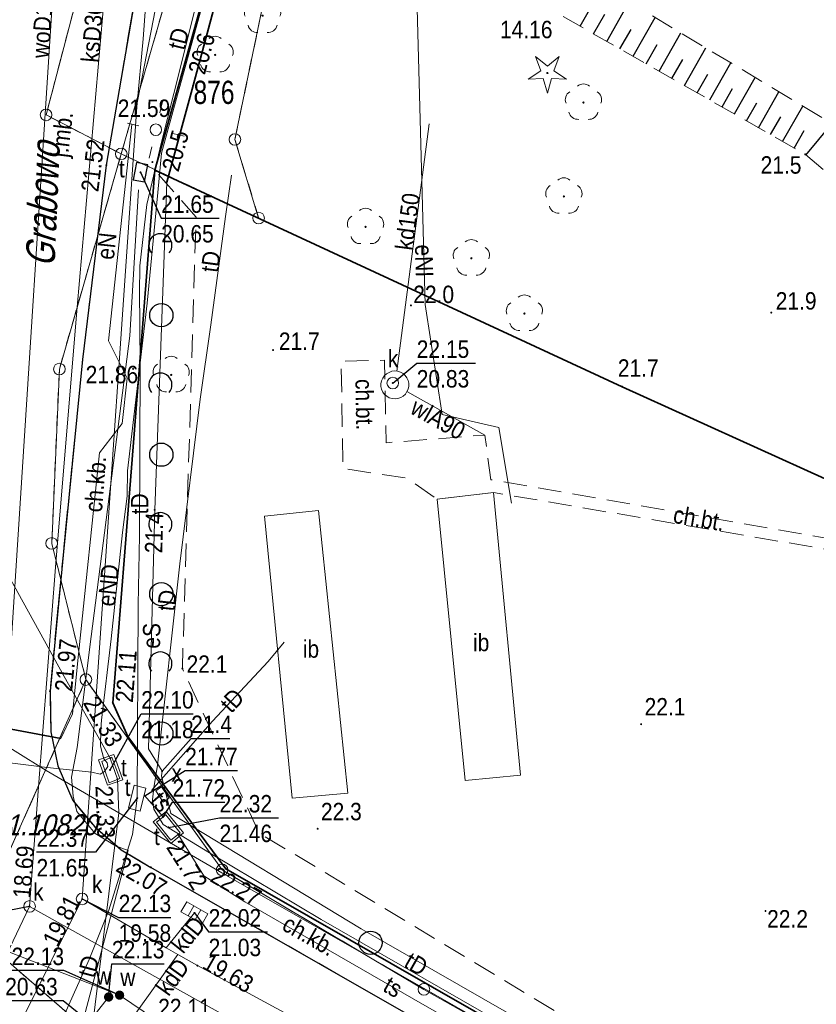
# Model space of a CAD drawing. Header units: metres. Extents: x 6530877 to 6534102, y 6042175 to 6045327.
# Tile 13 of 76: x 6532907 to 6532942, y 6044010 to 6044053. Entities that reach past the tile are written whole.
import ezdxf
from ezdxf.enums import TextEntityAlignment as Align

# ---------------------------------------------------------------- set-up
doc = ezdxf.new("R2010")
doc.units = ezdxf.units.M
doc.header["$MEASUREMENT"] = 0
for name, pattern in [('1.0_0.5', [1.5, 1, -0.5]), ('1.5_0.5', [2, 1.5, -0.5]), ('219-500', [0]), ('egug-500', [1, 0.5, -0.5])]:
    doc.linetypes.add(name, pattern=pattern)
doc.layers.get('0').update_dxf_attribs({"color": 2, "linetype": 'CONTINUOUS', "lineweight": 5})
for name, color, linetype in [('000 Inne (niezydentyfikowane)', 7, 'CONTINUOUS'), ('202-punkt graniczny', 7, 'CONTINUOUS'), ('211-numer działki ewidencyjnej', 7, 'CONTINUOUS'), ('218-kontur użytku gruntowego', 7, 'CONTINUOUS'), ('219-działka ewidencyjna', 7, 'CONTINUOUS'), ('994-Nazwa ulicy', 7, 'CONTINUOUS'), ('chodnik', 7, 'CONTINUOUS'), ('chodnik-Atr17', 7, 'CONTINUOUS'), ('drzewo iglaste', 7, 'CONTINUOUS'), ('drzewo liściaste', 7, 'CONTINUOUS'), ('inna budowla', 7, 'CONTINUOUS'), ('inna budowla-Atr17', 7, 'CONTINUOUS'), ('jezdnia', 7, 'CONTINUOUS'), ('jezdnia-Atr17', 7, 'CONTINUOUS'), ('komora podziemna', 7, 'CONTINUOUS'), ('kratka ściekowa', 7, 'CONTINUOUS'), ('krawężnik', 7, 'CONTINUOUS'), ('latarnia', 7, 'CONTINUOUS'), ('obudowa ochronna przewodu', 7, 'CONTINUOUS'), ('ogrodzenie trwałe', 7, 'CONTINUOUS'), ('pikieta naturalna', 7, 'CONTINUOUS'), ('pikieta naturalna-Atr2', 7, 'CONTINUOUS'), ('pikieta sztuczna', 7, 'CONTINUOUS'), ('pikieta sztuczna-Atr2', 7, 'CONTINUOUS'), ('przewód elektroenergetyczny podziemny', 7, 'CONTINUOUS'), ('przewód elektroenergetyczny podziemny-Atr1', 7, 'CONTINUOUS'), ('przewód gazowy', 7, 'CONTINUOUS'), ('przewód kanalizacyjny', 7, 'CONTINUOUS'), ('przewód kanalizacyjny-Atr1', 7, 'CONTINUOUS'), ('przewód telekomunikacyjny podziemny', 7, 'CONTINUOUS'), ('przewód telekomunikacyjny podziemny-Atr1', 7, 'CONTINUOUS'), ('przewód wodociągowy', 7, 'CONTINUOUS'), ('przewód wodociągowy-Atr1', 7, 'CONTINUOUS'), ('rzędna', 7, 'CONTINUOUS'), ('rzędna-Atr2', 7, 'CONTINUOUS'), ('rzędna-Atr3', 7, 'CONTINUOUS'), ('skarpa nieumocniona', 7, 'CONTINUOUS'), ('Szczegółowa osnowa geodezyjna pozioma-Atr103', 7, 'CONTINUOUS'), ('słup przewodów napowietrznych', 7, 'CONTINUOUS'), ('urządzenie techniczne sieci niezidentyfikowanej', 7, 'CONTINUOUS'), ('urządzenie techniczne sieci niezidentyfikowanej-Atr17', 7, 'CONTINUOUS'), ('właz do komory lub kanału', 7, 'CONTINUOUS'), ('właz do komory lub kanału - okrągły', 7, 'CONTINUOUS'), ('właz do komory lub kanału - okrągły-Atr17', 7, 'CONTINUOUS'), ('właz do komory lub kanału - prostokątny', 7, 'CONTINUOUS'), ('właz do komory lub kanału - prostokątny-Atr17', 7, 'CONTINUOUS'), ('właz do komory lub kanału-Atr17', 7, 'CONTINUOUS'), ('zadrzewienie  zakrzewienie', 7, 'CONTINUOUS'), ('zasuwa lub zawór', 7, 'CONTINUOUS'), ('zasuwa lub zawór-Atr17', 7, 'CONTINUOUS')]:
    doc.layers.add(name, color=color, linetype=linetype)
doc.styles.get("Standard").update_dxf_attribs({"font": 'Working1250', "width": 0.75})
doc.linetypes.add('902-500', pattern='A,3.75,0,[1,ksztalty.shx,S=0.5,R=0,X=0,Y=0],3.75', length=7.5)

# ---------------------------------------------------------------- blocks, each defined once
blk = doc.blocks.new('202')
at = {"color": 0, "linetype": 'Continuous', "lineweight": 0}
blk.add_circle((0, 0), 0.25, dxfattribs=at)
blk = doc.blocks.new('PW01')
at = {"linetype": 'Continuous', "lineweight": 13}
h = blk.add_hatch(color=0, dxfattribs=at)
edge = h.paths.add_edge_path()
edge.add_arc((0, 0), 0.045, 0, 360)
blk = doc.blocks.new('OP021')
at = {"linetype": 'Continuous', "lineweight": 13}
h = blk.add_hatch(color=0, dxfattribs=at)
edge = h.paths.add_edge_path()
edge.add_arc((0, 0), 0.05, 0, 360)
at = {"color": 0, "linetype": 'Continuous', "lineweight": 13}
for centre, start, end in [((-0.38, 0.124), 121.308, 202.548), ((0, 0.4), 49.272, 130.728), ((0.38, 0.124), 337.452, 58.692), ((-0.235, -0.324), 193.221, 274.871), ((0.235, -0.324), 265.129, 346.779)]:
    blk.add_arc(centre, 0.4, start, end, dxfattribs=at)
blk = doc.blocks.new('US22')
at = {"color": 0, "linetype": 'Continuous', "lineweight": 13}
blk.add_circle((0, 0), 0.25, dxfattribs=at)
blk = doc.blocks.new('SM01')
at = {"color": 0, "linetype": 'Continuous', "lineweight": 13}
for p, q in [((-0.53, 0.531), (-0.883, 0.884)), ((0.531, 0.531), (0.884, 0.884)), ((-0.53, -0.53), (-0.883, -0.883)), ((0.531, -0.53), (0.884, -0.883))]:
    blk.add_line(p, q, dxfattribs=at)
blk.add_circle((0, 0), 0.25, dxfattribs=at)
blk = doc.blocks.new('US15')
at = {"color": 0, "linetype": 'Continuous', "lineweight": 13}
blk.add_circle((0, 0), 0.25, dxfattribs=at)
blk = doc.blocks.new('SUPWP')
at = {"color": 0, "linetype": 'Continuous'}
blk.add_lwpolyline([(-0.375, -0.25), (0.375, -0.25), (0.375, 0.25), (-0.375, 0.25)], close=True, dxfattribs=at)
blk = doc.blocks.new('US25')
at = {"linetype": 'Continuous', "lineweight": 0}
h = blk.add_hatch(color=0, dxfattribs=at)
edge = h.paths.add_edge_path()
edge.add_arc((0, 0), 0.2, 0, 360)
blk = doc.blocks.new('US05')
at = {"color": 0, "linetype": 'Continuous', "lineweight": 13}
for p, q in [((-0.525, -0.25), (-0.525, 0.25)), ((-0.525, 0.25), (-0.175, 0.25)), ((-0.175, -0.25), (-0.175, 0.25)), ((-0.175, 0.25), (0.175, 0.25)), ((0.175, -0.25), (0.175, 0.25)), ((0.175, 0.25), (0.525, 0.25)), ((0.525, -0.25), (0.525, 0.25)), ((-0.525, -0.25), (-0.175, -0.25)), ((-0.175, -0.25), (0.175, -0.25)), ((0.175, -0.25), (0.525, -0.25))]:
    blk.add_line(p, q, dxfattribs=at)
blk = doc.blocks.new('OTZK1')
at = {"color": 0, "linetype": 'Continuous'}
blk.add_circle((0, 0), 0.5, dxfattribs=at)
blk = doc.blocks.new('OTZK2')
at = {"color": 0, "linetype": 'Continuous'}
blk.add_arc((0, 0), 0.5, 318.85, 221.162, dxfattribs=at)
blk = doc.blocks.new('OP011')
at = {"linetype": 'Continuous', "lineweight": 13}
h = blk.add_hatch(color=0, dxfattribs=at)
edge = h.paths.add_edge_path()
edge.add_arc((0, 0), 0.05, 0, 360)
at = {"color": 0, "linetype": 'Continuous', "lineweight": 13}
for p, q in [((-0.283, 0.093), (-0.512, 0.706)), ((-0.512, 0.706), (0, 0.299)), ((0, 0.299), (0.512, 0.706)), ((0.512, 0.706), (0.283, 0.093)), ((-0.828, -0.268), (-0.283, 0.093)), ((0.283, 0.093), (0.828, -0.268)), ((-0.175, -0.24), (-0.828, -0.268)), ((0, -0.87), (-0.175, -0.24)), ((0.175, -0.24), (0, -0.87)), ((0.828, -0.268), (0.175, -0.24))]:
    blk.add_line(p, q, dxfattribs=at)

msp = doc.modelspace()

# ---------------------------------------------------------------- linework, layer by layer
at = {"layer": '000 Inne (niezydentyfikowane)', "color": 7, "linetype": 'Continuous', "lineweight": 25, "flags": 128}
for points in [[(6532931.5, 6044052.46), (6532932.48, 6044054.18)], [(6532932.65, 6044051.8), (6532933.61, 6044053.5)], [(6532932.07, 6044052.13), (6532932.56, 6044052.98)], [(6532933.78, 6044051.16), (6532934.73, 6044052.83)], [(6532933.21, 6044051.48), (6532933.69, 6044052.32)], [(6532934.89, 6044050.52), (6532935.83, 6044052.17)], [(6532934.34, 6044050.84), (6532934.81, 6044051.67)], [(6532935.99, 6044049.9), (6532936.91, 6044051.52)], [(6532935.44, 6044050.21), (6532935.91, 6044051.02)], [(6532937.07, 6044049.28), (6532937.98, 6044050.88)], [(6532936.53, 6044049.59), (6532936.99, 6044050.39)], [(6532938.13, 6044048.68), (6532939.02, 6044050.25)], [(6532937.6, 6044048.98), (6532938.05, 6044049.77)], [(6532939.17, 6044048.08), (6532940.05, 6044049.63)], [(6532938.65, 6044048.38), (6532939.1, 6044049.16)], [(6532940.2, 6044047.5), (6532941.07, 6044049.02)], [(6532939.69, 6044047.79), (6532940.13, 6044048.55)], [(6532941.21, 6044046.91), (6532942.33, 6044048.26)], [(6532940.71, 6044047.21), (6532941.14, 6044047.96)]]:
    msp.add_lwpolyline(points, dxfattribs=at)
at = {"layer": '218-kontur użytku gruntowego', "color": 3, "linetype": 'egug-500', "lineweight": 18, "flags": 128}
for points in [[(6532939.43, 6044166.46), (6532908.53, 6044048.64)], [(6532908.53, 6044048.64), (6532939.43, 6044166.46)], [(6532914.37, 6044056), (6532911.76, 6044046.96)], [(6532911.76, 6044046.96), (6532914.37, 6044056)], [(6532917.98, 6044053.99), (6532916.65, 6044047.58)], [(6532916.65, 6044047.58), (6532917.98, 6044053.99)], [(6532908.53, 6044048.64), (6532911.76, 6044046.96)], [(6532911.76, 6044046.96), (6532908.53, 6044048.64)], [(6532916.65, 6044047.58), (6532917.67, 6044044.2)], [(6532917.67, 6044044.2), (6532916.65, 6044047.58)], [(6532911.76, 6044046.96), (6532909.1, 6044037.7)], [(6532909.1, 6044037.7), (6532911.76, 6044046.96)], [(6532917.67, 6044044.2), (6532911.76, 6044046.96)], [(6532911.76, 6044046.96), (6532917.67, 6044044.2)], [(6532909.1, 6044037.7), (6532908.77, 6044030.2)], [(6532908.77, 6044030.2), (6532909.1, 6044037.7)], [(6532908.77, 6044030.2), (6532910.24, 6044024.34)], [(6532910.24, 6044024.34), (6532908.77, 6044030.2)], [(6532910.24, 6044024.34), (6532906.59, 6044016.14)], [(6532906.59, 6044016.14), (6532910.24, 6044024.34)], [(6532910.24, 6044024.34), (6532916.1, 6044016.15)], [(6532916.1, 6044016.15), (6532910.24, 6044024.34)], [(6532916.1, 6044016.15), (6532924.78, 6044011.01)], [(6532924.78, 6044011.01), (6532916.1, 6044016.15)], [(6532905.5, 6044013.42), (6532914.46, 6044005.64)], [(6532914.46, 6044005.64), (6532905.5, 6044013.42)], [(6532924.78, 6044011.01), (6532950.43, 6043996.56)], [(6532950.43, 6043996.56), (6532924.78, 6044011.01)]]:
    msp.add_lwpolyline(points, dxfattribs=at)
at = {"layer": '219-działka ewidencyjna', "color": 3, "linetype": '219-500', "lineweight": 18, "flags": 128}
for points in [[(6532908.53, 6044048.64), (6532939.43, 6044166.46)], [(6532911.76, 6044046.96), (6532914.37, 6044056)], [(6532916.65, 6044047.58), (6532917.98, 6044053.99)], [(6532908.53, 6044048.64), (6532911.76, 6044046.96)], [(6532916.65, 6044047.58), (6532917.67, 6044044.2)], [(6532909.1, 6044037.7), (6532911.76, 6044046.96)], [(6532911.76, 6044046.96), (6532917.67, 6044044.2)], [(6532908.77, 6044030.2), (6532909.1, 6044037.7)], [(6532908.77, 6044030.2), (6532910.24, 6044024.34)], [(6532906.59, 6044016.14), (6532910.24, 6044024.34)], [(6532910.24, 6044024.34), (6532916.1, 6044016.15)], [(6532916.1, 6044016.15), (6532924.78, 6044011.01)], [(6532905.5, 6044013.42), (6532914.46, 6044005.64)], [(6532924.78, 6044011.01), (6532950.43, 6043996.56)]]:
    msp.add_lwpolyline(points, dxfattribs=at)
at = {"layer": 'chodnik', "color": 7, "linetype": '1.0_0.5', "lineweight": 18, "flags": 128}
for points in [[(6532916.26, 6044016.2), (6532912.05, 6044021.89), (6532911.4, 6044023.34), (6532912.27, 6044034.35), (6532913.21, 6044046.26), (6532918.02, 6044063.47), (6532921.56, 6044076.18), (6532926.39, 6044093.39), (6532927.15, 6044096.64), (6532928.16, 6044100.02), (6532928.45, 6044101.07), (6532933.27, 6044119.03), (6532936.58, 6044130.78), (6532938.18, 6044136.6), (6532939.13, 6044139.31), (6532943.2, 6044147.47), (6532943.65, 6044148.29), (6532944.09, 6044149.18), (6532950.01, 6044160.85), (6532952.57, 6044166.35), (6532955.81, 6044172.56), (6532956.66, 6044174.31), (6532964.69, 6044190.12)], [(6532927.63, 6044007.91), (6532913.04, 6044016.26), (6532911.76, 6044017.02), (6532910.62, 6044018), (6532909.68, 6044019.13), (6532909.03, 6044020.63), (6532908.74, 6044022.09), (6532908.7, 6044023.84), (6532909.26, 6044029.7), (6532910.1, 6044038.12), (6532911.12, 6044046.48), (6532912.64, 6044055.38), (6532913.25, 6044058.21), (6532915.08, 6044057.86), (6532917.31, 6044067.46), (6532921.1, 6044083.29), (6532925.62, 6044099.01), (6532923.83, 6044099.52), (6532925.43, 6044105.51), (6532929.7, 6044120.84), (6532931.91, 6044128.8)], [(6532912.05, 6044021.89), (6532911.4, 6044023.34), (6532913.21, 6044046.26)], [(6532927.63, 6044007.91), (6532928.1, 6044005.97), (6532936.83, 6044001.02), (6532938.82, 6044001.49), (6532939.5, 6044002.7), (6532928.7, 6044009.07), (6532916.26, 6044016.2)]]:
    msp.add_lwpolyline(points, dxfattribs=at)
msp.add_lwpolyline([(6532947.85, 6044030.34), (6532947.49, 6044029.48), (6532927.66, 6044032.94), (6532927.4, 6044034.86), (6532923.15, 6044034.53), (6532923.08, 6044038.08), (6532921.22, 6044038.04), (6532921.3, 6044033.42), (6532924.04, 6044033.01), (6532925.35, 6044032.1), (6532927.77, 6044032.39), (6532947.39, 6044029.04), (6532951.63, 6044028.53), (6532951.12, 6044030.41), (6532961.8, 6044041.52), (6532961.07, 6044042.29), (6532950.38, 6044031.17)], close=True, dxfattribs=at)
at = {"layer": 'inna budowla', "color": 7, "linetype": 'Continuous', "lineweight": 18, "flags": 128}
for points in [[(6532925.35, 6044032.1), (6532926.56, 6044019.99), (6532928.93, 6044020.23), (6532927.77, 6044032.39)], [(6532919.11, 6044019.24), (6532917.92, 6044031.37), (6532920.25, 6044031.61), (6532921.5, 6044019.45)]]:
    msp.add_lwpolyline(points, close=True, dxfattribs=at)
at = {"layer": 'jezdnia', "color": 7, "linetype": '1.5_0.5', "lineweight": 18, "flags": 128}
msp.add_lwpolyline([(6532931.91, 6044128.8), (6532929.7, 6044120.84), (6532925.43, 6044105.51), (6532923.26, 6044097.51), (6532918.35, 6044079.64), (6532914.31, 6044063.33), (6532912.64, 6044055.38), (6532911.12, 6044046.48), (6532910.1, 6044038.12), (6532909.26, 6044029.7), (6532908.7, 6044023.84), (6532908.74, 6044022.09), (6532909.03, 6044020.63), (6532909.68, 6044019.13), (6532910.62, 6044018), (6532911.76, 6044017.02), (6532913.04, 6044016.26)], dxfattribs=at)
at = {"layer": 'komora podziemna', "color": 34, "linetype": 'Continuous', "lineweight": 18, "flags": 128}
msp.add_lwpolyline([(6532923.09, 6044036.61), (6532923.01, 6044036.71), (6532922.96, 6044036.83), (6532922.93, 6044036.95), (6532922.93, 6044037.07), (6532922.96, 6044037.2), (6532923.01, 6044037.31), (6532923.08, 6044037.42), (6532923.17, 6044037.5), (6532923.28, 6044037.56), (6532923.4, 6044037.61), (6532923.52, 6044037.62), (6532923.65, 6044037.61), (6532923.77, 6044037.57), (6532923.88, 6044037.51), (6532923.97, 6044037.43), (6532924.05, 6044037.33), (6532924.1, 6044037.21), (6532924.13, 6044037.09), (6532924.13, 6044036.97), (6532924.1, 6044036.84), (6532924.05, 6044036.73), (6532923.98, 6044036.62), (6532923.89, 6044036.54), (6532923.78, 6044036.48), (6532923.66, 6044036.43), (6532923.54, 6044036.42), (6532923.41, 6044036.43), (6532923.29, 6044036.47), (6532923.18, 6044036.53)], close=True, dxfattribs=at)
at = {"layer": 'komora podziemna', "color": 30, "linetype": 'Continuous', "lineweight": 18, "flags": 128}
for points in [[(6532911.17, 6044019.79), (6532910.79, 6044020.88), (6532911.45, 6044021.11), (6532911.83, 6044020.02)], [(6532913.7, 6044018.66), (6532914.44, 6044017.74), (6532913.89, 6044017.29), (6532913.14, 6044018.22)]]:
    msp.add_lwpolyline(points, close=True, dxfattribs=at)
at = {"layer": 'krawężnik', "color": 7, "linetype": 'Continuous', "lineweight": 25, "flags": 128}
for points in [[(6532931.91, 6044128.8), (6532929.7, 6044120.84), (6532925.43, 6044105.51), (6532923.26, 6044097.51), (6532918.35, 6044079.64), (6532914.31, 6044063.33), (6532912.64, 6044055.38), (6532911.12, 6044046.48), (6532910.1, 6044038.12), (6532909.26, 6044029.7), (6532908.7, 6044023.84), (6532908.74, 6044022.09), (6532909.03, 6044020.63), (6532909.68, 6044019.13), (6532910.62, 6044018), (6532911.76, 6044017.02), (6532913.04, 6044016.26)], [(6532927.63, 6044007.91), (6532913.04, 6044016.26)]]:
    msp.add_lwpolyline(points, dxfattribs=at)
at = {"layer": 'obudowa ochronna przewodu', "color": 7, "linetype": 'Continuous', "lineweight": 35, "flags": 128}
for points in [[(6532928.95, 6044101.3), (6532927.67, 6044096.55), (6532926.55, 6044092.5), (6532922.87, 6044079.45), (6532918.81, 6044064.64), (6532914.85, 6044049.9), (6532913.72, 6044045.75)], [(6532909.17, 6044021.81), (6532902.97, 6044022.96)]]:
    msp.add_lwpolyline(points, dxfattribs=at)
at = {"layer": 'ogrodzenie trwałe', "color": 7, "linetype": '902-500', "lineweight": 35, "flags": 128}
for points in [[(6532927.15, 6044096.64), (6532926.39, 6044093.39), (6532921.56, 6044076.18), (6532918.02, 6044063.47), (6532913.21, 6044046.26), (6532912.27, 6044034.35), (6532911.4, 6044023.34), (6532912.05, 6044021.89), (6532916.26, 6044016.2), (6532928.7, 6044009.07), (6532941.19, 6044001.93)], [(6532947.85, 6044030.34), (6532933.31, 6044036.94), (6532913.21, 6044046.26)]]:
    msp.add_lwpolyline(points, dxfattribs=at)
at = {"layer": 'przewód elektroenergetyczny podziemny', "color": 1, "linetype": 'Continuous', "lineweight": 18, "flags": 128}
for points in [[(6532913.52, 6044020.4), (6532912.94, 6044021.36), (6532913.2, 6044031.64), (6532913.72, 6044045.75), (6532914.85, 6044049.9), (6532918.81, 6044064.64), (6532922.87, 6044079.45), (6532926.55, 6044092.5), (6532927.67, 6044096.55), (6532928.95, 6044101.3), (6532931.88, 6044103.04), (6532939.04, 6044114.82), (6532940.13, 6044116.83)], [(6532925.91, 6044091.83), (6532925.51, 6044090.72), (6532924.8, 6044088.21), (6532923.37, 6044083.05), (6532922.67, 6044080.7), (6532922.52, 6044079.92), (6532922.27, 6044078.77), (6532921.97, 6044077.93), (6532920.82, 6044073.6), (6532919.78, 6044069.76), (6532919.26, 6044067.96), (6532918.7, 6044065.8), (6532918.16, 6044063.92), (6532917.4, 6044061.27), (6532916.62, 6044058.31), (6532915.68, 6044054.95), (6532914.14, 6044049.35), (6532913.5, 6044046.99)], [(6532912.38, 6044048.79), (6532914.08, 6044057.59), (6532915.16, 6044058.01)], [(6532924.45, 6044054.83), (6532924.84, 6044040.48), (6532925.56, 6044035.75), (6532928, 6044035.19), (6532928.54, 6044031.93)], [(6532909.93, 6044025.44), (6532910.83, 6044034.09), (6532911.8, 6044035.36), (6532912.02, 6044037.31), (6532911.22, 6044038.91), (6532912.21, 6044048.22)], [(6532913.5, 6044046.99), (6532913.33, 6044045.3), (6532912.87, 6044040.54), (6532912.03, 6044033.32), (6532912.01, 6044032.23), (6532911.82, 6044030.67), (6532911.33, 6044026.1), (6532910.91, 6044022.6), (6532910.89, 6044022.21), (6532910.87, 6044021.47), (6532911.01, 6044020.93), (6532911.15, 6044020.76), (6532911.19, 6044020.6), (6532911.04, 6044020.39), (6532910.85, 6044020.27), (6532910.5, 6044020.36), (6532908.58, 6044020.55)], [(6532897.71, 6044004.09), (6532898.04, 6044004.82), (6532898.92, 6044008.21), (6532900.66, 6044012.38), (6532902.25, 6044023.05), (6532902.97, 6044022.96), (6532909.17, 6044021.81), (6532909.66, 6044022.87), (6532909.93, 6044025.44)], [(6532899.04, 6044007.44), (6532899.18, 6044009.29), (6532898.6, 6044010.81), (6532898.74, 6044012.99), (6532899.51, 6044017.65), (6532900.19, 6044019.38), (6532900.96, 6044020.4), (6532901.78, 6044021.09), (6532903.04, 6044021.24), (6532908.58, 6044020.55)], [(6533064.93, 6043998.88), (6533062.1, 6043998.18), (6533057.6, 6043996.76), (6533054.46, 6043996.16), (6533044.46, 6043994.37), (6533040.94, 6043994.09), (6533036.03, 6043992.43), (6533029.73, 6043990.6), (6533018.69, 6043987.97), (6533005.2, 6043984.48), (6533000.3, 6043983.67), (6532994.74, 6043983.14), (6532985.54, 6043982.32), (6532977.89, 6043983.45), (6532970.76, 6043985.91), (6532949.14, 6043998.09), (6532922.08, 6044013.61), (6532913.9, 6044018.58), (6532913.5, 6044020.2), (6532913.52, 6044020.4)]]:
    msp.add_lwpolyline(points, dxfattribs=at)
at = {"layer": 'przewód gazowy', "color": 52, "linetype": 'Continuous', "lineweight": 18, "flags": 128}
for points in [[(6532908.53, 6044020.43), (6532903.18, 6044023.76), (6532903.2, 6044024.96)], [(6532908.53, 6044020.43), (6532916.09, 6044016.03), (6532931.38, 6044007.28), (6532945.21, 6043999.32), (6532962.84, 6043989.17), (6532969.07, 6043985.62)]]:
    msp.add_lwpolyline(points, dxfattribs=at)
at = {"layer": 'przewód kanalizacyjny', "color": 34, "linetype": 'Continuous', "lineweight": 18, "flags": 128}
for points in [[(6532912.43, 6044048.98), (6532912.7, 6044051.91), (6532913.77, 6044066.33), (6532928.62, 6044121.27)], [(6532913.72, 6044078.22), (6532913.63, 6044077.63), (6532912.47, 6044070.22), (6532909.86, 6044040.37)], [(6532912.43, 6044048.98), (6532910.08, 6044014.9)], [(6532925.01, 6044048.26), (6532923.61, 6044037.61)], [(6532908.95, 6044029.36), (6532909.86, 6044040.37)], [(6532908.21, 6044019.72), (6532908.95, 6044029.36)], [(6532907.82, 6044014.58), (6532908.21, 6044019.72)], [(6532894.57, 6043986.75), (6532907.82, 6044014.58)], [(6532910.08, 6044014.9), (6532896.96, 6043988.54), (6532894.78, 6043984.17)], [(6532938.63, 6043997.36), (6532907.82, 6044014.58)], [(6532910.08, 6044014.9), (6532913.7, 6044012.79), (6532914.2, 6044012.51), (6532915.04, 6044012.03), (6532936.72, 6044000.27), (6532953.81, 6043989.92)], [(6532914.91, 6044014.3), (6532913.7, 6044012.79)], [(6532912.32, 6044009.89), (6532914.2, 6044012.51)]]:
    msp.add_lwpolyline(points, dxfattribs=at)
at = {"layer": 'przewód telekomunikacyjny podziemny', "color": 30, "linetype": 'Continuous', "lineweight": 18, "flags": 128}
for points in [[(6532912.55, 6044040.97), (6532912.56, 6044042.14), (6532912.86, 6044044.78), (6532913.48, 6044047.41), (6532914.29, 6044050.64), (6532915.24, 6044054.45), (6532915.68, 6044056.22), (6532916.94, 6044060.61), (6532918.39, 6044065.82), (6532919.58, 6044070.33), (6532920.61, 6044074.08), (6532921.71, 6044078.25), (6532922.67, 6044081.61), (6532923.77, 6044085.59), (6532925.01, 6044089.84), (6532925.31, 6044091.12)], [(6532898.11, 6044002.66), (6532910.1, 6044006.78), (6532910.52, 6044007.06), (6532910.66, 6044007.3), (6532910.35, 6044008.04), (6532911.66, 6044018.6), (6532911.6, 6044020.05), (6532911.29, 6044020.96), (6532909.31, 6044024.47), (6532902.77, 6044036.31), (6532902.65, 6044037.29), (6532903.11, 6044046.17), (6532905.3, 6044060.95)], [(6532916.51, 6044046.05), (6532916.24, 6044044.26), (6532915.62, 6044039.61), (6532915.16, 6044036.41), (6532914.28, 6044029.32), (6532913.32, 6044020.66), (6532913.16, 6044019.68)], [(6532912.06, 6044016.99), (6532911.52, 6044017.19), (6532910.64, 6044017.72), (6532909.85, 6044018.66), (6532909.7, 6044019.32), (6532909.62, 6044020.14), (6532909.87, 6044021.42), (6532910.47, 6044026.19), (6532912.13, 6044039.13), (6532912.5, 6044045.42)], [(6532912.55, 6044041.13), (6532912.57, 6044037.92), (6532912.55, 6044030.54), (6532912.49, 6044027.55), (6532912.45, 6044019.24)], [(6532918.77, 6044025.95), (6532918.08, 6044025.12), (6532915.69, 6044022.55), (6532913.07, 6044019.56)], [(6533022.06, 6043989.6), (6533018.06, 6043988.29), (6533015.01, 6043987.24), (6533009.51, 6043985.46), (6533005.99, 6043984.2), (6533003.74, 6043983.46), (6533002.77, 6043983.07), (6532997.99, 6043982.58), (6532993.88, 6043982.24), (6532990.07, 6043981.88), (6532985.38, 6043982.2), (6532981, 6043982.61), (6532977.48, 6043983.13), (6532972.74, 6043984.37), (6532971.84, 6043984.77), (6532942.36, 6044001.38), (6532929, 6044009.05), (6532920.36, 6044014.01), (6532915.56, 6044016.88), (6532913.56, 6044018.1), (6532913.16, 6044018.76), (6532913.1, 6044019.17), (6532913.16, 6044019.68)], [(6532912.25, 6044017.68), (6532912.45, 6044019.24)], [(6532912.77, 6044019.34), (6532913.56, 6044018.43)], [(6532912.25, 6044017.68), (6532911.21, 6044014.38), (6532910.38, 6044012.3), (6532908.07, 6044007.14), (6532903.82, 6043997.85), (6532899.02, 6043987.23), (6532896.01, 6043980.79), (6532893.26, 6043974.4), (6532890.67, 6043968.77), (6532887.64, 6043962.25), (6532886.7, 6043960.13), (6532884.41, 6043955.12), (6532880.41, 6043946.36), (6532876.61, 6043937.95), (6532871.67, 6043927.52), (6532866.58, 6043916.8)], [(6532914.21, 6044017.67), (6532915.32, 6044015.9), (6532917.08, 6044014.78), (6532924.82, 6044010.32), (6532941.5, 6044000.78), (6532944.69, 6043998.66), (6532957.6, 6043991.45), (6532958.38, 6043991.37)], [(6532912.06, 6044016.99), (6532909.84, 6044008.59)]]:
    msp.add_lwpolyline(points, dxfattribs=at)
at = {"layer": 'przewód wodociągowy', "color": 5, "linetype": 'Continuous', "lineweight": 18, "flags": 128}
for points in [[(6532938.94, 6044176.75), (6532937.66, 6044173.04), (6532937.45, 6044172.25), (6532931.42, 6044153.1), (6532925.79, 6044134.09), (6532917.65, 6044105.61), (6532918.62, 6044098.88), (6532909.14, 6044058.75), (6532906.89, 6044023.66), (6532907.05, 6044017.75), (6532906.43, 6044015.85)], [(6532924.05, 6044036.73), (6532927.4, 6044034.86)], [(6532906.28, 6044014.95), (6532905.95, 6044013), (6532911.31, 6044010.9)], [(6532911.22, 6044010.68), (6532911.31, 6044010.9)], [(6532911.31, 6044010.9), (6532911.69, 6044010.76)], [(6532911.69, 6044010.76), (6532922.04, 6044003.76), (6532932.67, 6043997.72)], [(6532863.15, 6043907.75), (6532868.03, 6043916.62), (6532884.97, 6043953.5), (6532893.08, 6043970.03), (6532894.31, 6043972.53), (6532894.65, 6043975.28), (6532895.91, 6043977.18), (6532909.14, 6044005.79), (6532910.38, 6044009.61), (6532911.22, 6044010.68)]]:
    msp.add_lwpolyline(points, dxfattribs=at)
at = {"layer": 'rzędna-Atr2', "color": 7, "flags": 128}
for points in [[(6532912.59, 6044046.17), (6532913.48, 6044044.19), (6532915.98, 6044044.19)], [(6532923.44, 6044037.1), (6532924.47, 6044037.95), (6532927.002, 6044037.95)], [(6532911.28, 6044020.45), (6532912.62, 6044022.86), (6532914.859, 6044022.86)], [(6532913.52, 6044020.4), (6532914.77, 6044021.81), (6532916.438, 6044021.81)], [(6532912.77, 6044019.34), (6532914.51, 6044020.42), (6532916.76, 6044020.42)], [(6532912.45, 6044019.24), (6532910.66, 6044016.91), (6532908.118, 6044016.91)], [(6532913.56, 6044018.43), (6532913.97, 6044019.07), (6532916.215, 6044019.07)], [(6532913.79, 6044017.98), (6532915.99, 6044018.39), (6532918.527, 6044018.39)], [(6532907.82, 6044014.58), (6532905.43, 6044014.11), (6532903.185, 6044014.11)], [(6532910.08, 6044014.9), (6532911.65, 6044014.1), (6532913.895, 6044014.1)], [(6532914.91, 6044014.3), (6532915.52, 6044013.48), (6532918.052, 6044013.48)], [(6532911.22, 6044010.68), (6532911.36, 6044012.11), (6532913.605, 6044012.11)], [(6532911.69, 6044010.76), (6532909.29, 6044011.82), (6532907.045, 6044011.82)], [(6532910.38, 6044009.61), (6532909.27, 6044010.52), (6532906.77, 6044010.52)]]:
    msp.add_lwpolyline(points, dxfattribs=at)
at = {"layer": 'skarpa nieumocniona', "color": 7, "linetype": '1.0_0.5', "lineweight": 18, "flags": 128}
msp.add_lwpolyline([(6532953.31, 6044036.79), (6532946.96, 6044044.7), (6532942.56, 6044048.12), (6532930.69, 6044055.26), (6532930.48, 6044059.94), (6532922.83, 6044065.41), (6532922.02, 6044069.1), (6532920.57, 6044069.37), (6532919.75, 6044066.82), (6532923.27, 6044063.66), (6532928.22, 6044059.48), (6532928.96, 6044053.9), (6532941.18, 6044046.94)], close=True, dxfattribs=at)
msp.add_lwpolyline([(6532953.31, 6044036.79), (6532946.96, 6044044.7), (6532942.56, 6044048.12), (6532930.69, 6044055.26), (6532930.48, 6044059.94), (6532922.83, 6044065.41), (6532922.02, 6044069.1), (6532920.57, 6044069.37), (6532919.75, 6044066.82), (6532923.27, 6044063.66), (6532928.22, 6044059.48), (6532928.96, 6044053.9), (6532941.18, 6044046.94)], close=True, dxfattribs=at)
at = {"layer": 'urządzenie techniczne sieci niezidentyfikowanej', "color": 7, "linetype": 'Continuous', "lineweight": 18, "flags": 128}
msp.add_lwpolyline([(6532913.5, 6044019.72), (6532913.82, 6044019.23), (6532913.57, 6044019.06), (6532913.25, 6044019.55)], close=True, dxfattribs=at)
at = {"layer": 'właz do komory lub kanału', "color": 7, "linetype": 'Continuous', "lineweight": 18, "flags": 128}
for points in [[(6532911.24, 6044019.9), (6532910.92, 6044020.82), (6532911.36, 6044021), (6532911.7, 6044020.08)], [(6532912.32, 6044019.79), (6532912.82, 6044019.66), (6532912.57, 6044018.68), (6532912.07, 6044018.81)], [(6532913.28, 6044018.2), (6532913.68, 6044018.52), (6532914.3, 6044017.75), (6532913.9, 6044017.43)]]:
    msp.add_lwpolyline(points, close=True, dxfattribs=at)
at = {"layer": 'zadrzewienie  zakrzewienie', "color": 7, "linetype": '1.0_0.5', "lineweight": 18, "flags": 128}
msp.add_lwpolyline([(6532913.21, 6044046.26), (6532912.27, 6044034.35), (6532911.4, 6044023.34), (6532912.05, 6044021.89), (6532916.26, 6044016.2), (6532928.7, 6044009.07), (6532941.19, 6044001.93), (6532941.65, 6044003.32), (6532917.69, 6044017.74), (6532914.39, 6044024.81), (6532914.98, 6044044.24)], close=True, dxfattribs=at)

# ---------------------------------------------------------------- block references
at = {"layer": '202-punkt graniczny', "color": 3, "linetype": 'Continuous', "lineweight": 18}
for p in [(6532908.53, 6044048.64), (6532916.65, 6044047.58), (6532911.76, 6044046.96), (6532917.67, 6044044.2), (6532909.1, 6044037.7), (6532908.77, 6044030.2), (6532910.24, 6044024.34), (6532916.1, 6044016.15), (6532924.78, 6044011.01)]:
    msp.add_blockref('202', p, dxfattribs=at)
at = {"layer": 'drzewo iglaste', "color": 94, "linetype": 'Continuous', "lineweight": 18}
msp.add_blockref('OP011', (6532930.09, 6044050.44), dxfattribs=at)
at = {"layer": 'drzewo liściaste', "color": 94, "linetype": 'Continuous', "lineweight": 18}
for p in [(6532917.84, 6044052.91), (6532915.8, 6044051.22), (6532931.64, 6044049.17), (6532930.8, 6044045.13), (6532922.27, 6044043.82), (6532926.82, 6044042.47), (6532929.1, 6044040.09), (6532913.91, 6044037.45)]:
    msp.add_blockref('OP021', p, dxfattribs=at)
at = {"layer": 'kratka ściekowa', "color": 34, "linetype": 'Continuous', "lineweight": 18, "rotation": 330.2280000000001}
msp.add_blockref('US05', (6532914.91, 6044014.3), dxfattribs=at)
at = {"layer": 'latarnia', "color": 7, "linetype": 'Continuous', "lineweight": 18, "rotation": 32.025}
msp.add_blockref('SM01', (6532913.25, 6044048), dxfattribs=at)
at = {"layer": 'pikieta naturalna', "color": 7, "linetype": 'Continuous', "lineweight": 13}
for p in [(6532941.18, 6044046.94), (6532922.27, 6044043.82), (6532926.82, 6044042.47), (6532924.22, 6044040.44), (6532939.72, 6044040.13), (6532918.29, 6044038.52), (6532933.31, 6044036.94), (6532914.39, 6044024.81), (6532934.12, 6044022.42), (6532920.21, 6044017.92), (6532939.47, 6044014.38)]:
    msp.add_blockref('PW01', p, dxfattribs=at)
at = {"layer": 'pikieta sztuczna', "color": 7, "linetype": 'Continuous', "lineweight": 13}
for p in [(6532911.12, 6044046.48), (6532913.1, 6044046.61), (6532912.27, 6044037.71), (6532908.7, 6044023.84), (6532911.4, 6044023.34), (6532913.04, 6044016.26), (6532916.26, 6044016.2)]:
    msp.add_blockref('PW01', p, dxfattribs=at)
at = {"layer": 'rzędna', "color": 1, "linetype": 'Continuous', "lineweight": 18}
for p in [(6532914.85, 6044049.9), (6532913.72, 6044045.75), (6532913.2, 6044031.64), (6532913.52, 6044020.4)]:
    msp.add_blockref('PW01', p, dxfattribs=at)
at = {"layer": 'rzędna', "color": 30, "linetype": 'Continuous', "lineweight": 18}
for p, rotation in [((6532912.59, 6044046.17), 79.618), ((6532911.29, 6044020.96), 299.418), ((6532911.6, 6044020.05), 92.36700000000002), ((6532912.45, 6044019.24), 85.861)]:
    msp.add_blockref('PW01', p, dxfattribs=dict(at, rotation=rotation))
at = {"layer": 'rzędna', "color": 34, "linetype": 'Continuous', "lineweight": 18}
msp.add_blockref('PW01', (6532923.44, 6044037.1), dxfattribs=at)
at = {"layer": 'rzędna', "color": 30, "linetype": 'Continuous', "lineweight": 18}
for p in [(6532911.28, 6044020.45), (6532912.77, 6044019.34), (6532913.56, 6044018.43), (6532913.79, 6044017.98), (6532914.21, 6044017.67)]:
    msp.add_blockref('PW01', p, dxfattribs=at)
at = {"layer": 'rzędna', "color": 34, "linetype": 'Continuous', "lineweight": 18}
for p, rotation in [((6532910.08, 6044014.9), 243.277), ((6532910.08, 6044014.9), 8.852000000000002), ((6532907.82, 6044014.58), 340.1689999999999), ((6532907.82, 6044014.58), 265.6220000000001), ((6532914.91, 6044014.3), 330.2280000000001), ((6532915.04, 6044012.03), 330.297)]:
    msp.add_blockref('PW01', p, dxfattribs=dict(at, rotation=rotation))
at = {"layer": 'rzędna', "color": 5, "linetype": 'Continuous', "lineweight": 18}
for p, rotation in [((6532911.22, 6044010.68), 338.279), ((6532911.69, 6044010.76), 335.889)]:
    msp.add_blockref('PW01', p, dxfattribs=dict(at, rotation=rotation))
at = {"layer": 'słup przewodów napowietrznych', "color": 7, "linetype": 'Continuous', "lineweight": 18, "rotation": 334.74}
msp.add_blockref('US15', (6532913.25, 6044048), dxfattribs=at)
at = {"layer": 'właz do komory lub kanału - okrągły', "color": 7, "linetype": 'Continuous', "lineweight": 18}
msp.add_blockref('US22', (6532923.44, 6044037.1), dxfattribs=at)
for p, rotation in [((6532910.08, 6044014.9), 8.852000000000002), ((6532907.82, 6044014.58), 340.1689999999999)]:
    msp.add_blockref('US22', p, dxfattribs=dict(at, rotation=rotation))
at = {"layer": 'właz do komory lub kanału - prostokątny', "color": 7, "linetype": 'Continuous', "lineweight": 18, "rotation": 79.618}
msp.add_blockref('SUPWP', (6532912.59, 6044046.17), dxfattribs=at)
at = {"layer": 'zadrzewienie  zakrzewienie', "color": 7, "linetype": 'Continuous', "lineweight": 18}
for name, p in [('OTZK2', (6532913.444, 6044043.027)), ('OTZK1', (6532913.486, 6044040.016)), ('OTZK2', (6532913.444, 6044037.027)), ('OTZK1', (6532913.486, 6044034.016)), ('OTZK2', (6532913.444, 6044031.027)), ('OTZK1', (6532913.486, 6044028.016)), ('OTZK2', (6532913.444, 6044025.027)), ('OTZK1', (6532913.486, 6044022.016)), ('OTZK1', (6532922.486, 6044013.016))]:
    msp.add_blockref(name, p, dxfattribs=at)
at = {"layer": 'zasuwa lub zawór', "color": 5, "linetype": 'Continuous', "lineweight": 18}
for p, rotation in [((6532911.22, 6044010.68), 338.279), ((6532911.69, 6044010.76), 335.889)]:
    msp.add_blockref('US25', p, dxfattribs=dict(at, rotation=rotation))

# ---------------------------------------------------------------- texts
at = {"layer": '211-numer działki ewidencyjnej', "color": 3, "linetype": 'Continuous', "lineweight": 18, "width": 0.79}
msp.add_text('876', height=1, dxfattribs=at).set_placement((6532914.87, 6044050.11), align=Align.TOP_LEFT)
at = {"layer": '994-Nazwa ulicy', "color": 7, "linetype": 'Continuous', "lineweight": 25, "oblique": 15, "width": 0.79}
msp.add_text('Grabowo', height=1.25, rotation=87.502, dxfattribs=at).set_placement((6532907.76, 6044044.81), align=Align.TOP_CENTER)
at = {"layer": 'chodnik-Atr17', "color": 7, "width": 0.9}
for s, rotation, p in [('ch.bt.', 270.992, (6532921.83, 6044037.27)), ('ch.kb.', 85.496, (6532910.93, 6044031.52)), ('ch.bt.', 350.31, (6532935.46, 6044031.09)), ('ch.kb.', 330.217, (6532918.62, 6044013.6))]:
    msp.add_text(s, height=0.75, rotation=rotation, dxfattribs=at).set_placement(p)
at = {"layer": 'inna budowla-Atr17', "color": 7, "width": 0.9}
for p in [(6532926.89, 6044025.56), (6532919.57, 6044025.28)]:
    msp.add_text('ib', height=0.75, dxfattribs=at).set_placement(p)
at = {"layer": 'jezdnia-Atr17', "color": 7, "width": 0.9}
msp.add_text('j.mb.', height=0.75, rotation=83.097, dxfattribs=at).set_placement((6532909.46, 6044046.78))
at = {"layer": 'pikieta naturalna-Atr2', "color": 7, "width": 0.9}
for s, p in [('21.5', (6532939.26, 6044046.11)), ('22.0', (6532924.32, 6044040.54))]:
    msp.add_text(s, height=0.75, dxfattribs=at).set_placement(p)
for s, p in [('21.9', (6532939.91, 6044041.01)), ('21.7', (6532933.12, 6044038.12)), ('22.1', (6532914.57, 6044025.38)), ('22.2', (6532939.54, 6044014.42))]:
    msp.add_text(s, height=0.75, dxfattribs=at).set_placement(p, align=Align.TOP_LEFT)
for s, p in [('21.7', (6532918.54, 6044038.3)), ('22.1', (6532934.27, 6044022.57)), ('22.3', (6532920.35, 6044018.06))]:
    msp.add_text(s, height=0.75, dxfattribs=at).set_placement(p, align=Align.BOTTOM_LEFT)
at = {"layer": 'pikieta sztuczna-Atr2', "color": 7, "width": 0.9}
for s, p in [('21.59', (6532911.61, 6044048.55)), ('21.86', (6532910.23, 6044037.09))]:
    msp.add_text(s, height=0.75, dxfattribs=at).set_placement(p)
for s, rotation, p in [('21.52', 83.043, (6532910.03, 6044045.39)), ('21.97', 84.541, (6532908.9, 6044023.87)), ('22.11', 85.484, (6532911.51, 6044023.39)), ('22.07', 329.3, (6532911.86, 6044016.77)), ('22.27', 330.181, (6532915.91, 6044016.33))]:
    msp.add_text(s, height=0.75, rotation=rotation, dxfattribs=at).set_placement(p, align=Align.TOP_LEFT)
at = {"layer": 'przewód elektroenergetyczny podziemny-Atr1', "color": 1, "width": 0.9}
for s, rotation, p in [('eN', 83.961, (6532911.44, 6044042.38)), ('eND', 83.88, (6532911.48, 6044027.46))]:
    msp.add_text(s, height=0.75, rotation=rotation, dxfattribs=at).set_placement(p)
msp.add_text('eNI', height=0.75, rotation=271.556, dxfattribs=at).set_placement((6532924.79, 6044042.36), align=Align.MIDDLE_CENTER)
msp.add_text('eS', height=0.75, rotation=88.551, dxfattribs=at).set_placement((6532913.05, 6044025.67), align=Align.MIDDLE_LEFT)
at = {"layer": 'przewód kanalizacyjny-Atr1', "color": 34, "width": 0.9}
for s, rotation, p in [('ksD300', 85.003, (6532910.78, 6044050.87)), ('kd150', 82.498, (6532924.29, 6044042.78))]:
    msp.add_text(s, height=0.75, rotation=rotation, dxfattribs=at).set_placement(p)
for rotation, p in [(51.294, (6532913.84, 6044012.97)), (54.338, (6532913.19, 6044011.11))]:
    msp.add_text('kdD', height=0.75, rotation=rotation, dxfattribs=at).set_placement(p, align=Align.TOP_LEFT)
at = {"layer": 'przewód telekomunikacyjny podziemny-Atr1', "color": 30, "width": 0.9}
for s, rotation, p in [('tD', 75.999, (6532914.48, 6044051.39)), ('tD', 82.406, (6532915.92, 6044041.83)), ('tD', 83.674, (6532914.05, 6044027.26)), ('ts', 310.962, (6532912.97, 6044019.1)), ('tD', 75.196, (6532910.6, 6044011.47)), ('tD', -29.859, (6532923.87, 6044012))]:
    msp.add_text(s, height=0.75, rotation=rotation, dxfattribs=at).set_placement(p)
for s, rotation, p in [('tD', 89.845, (6532912.55, 6044031.45)), ('tD', 47.078, (6532916.22, 6044023.11)), ('ts', 330.048, (6532923.15, 6044011.29))]:
    msp.add_text(s, height=0.75, rotation=rotation, dxfattribs=at).set_placement(p, align=Align.MIDDLE_LEFT)
at = {"layer": 'przewód wodociągowy-Atr1', "color": 5, "width": 0.9}
msp.add_text('woD100', height=0.75, rotation=86.331, dxfattribs=at).set_placement((6532908.65, 6044051.06))
msp.add_text('wlA90', height=0.75, rotation=-29.17, dxfattribs=at).set_placement((6532924.5, 6044036.48), align=Align.TOP_LEFT)
at = {"layer": 'rzędna-Atr2', "color": 1, "width": 0.9}
for s, rotation, p in [('20.6', 74.962, (6532914.99, 6044050.43)), ('20.5', 74.768, (6532913.86, 6044046.25)), ('21.4', 88.551, (6532913.15, 6044029.78))]:
    msp.add_text(s, height=0.75, rotation=rotation, dxfattribs=at).set_placement(p, align=Align.MIDDLE_LEFT)
at = {"layer": 'rzędna-Atr2', "color": 30, "width": 0.9}
for s, p in [('21.65', (6532913.48, 6044044.198)), ('22.10', (6532912.62, 6044022.868)), ('21.77', (6532914.51, 6044020.428)), ('21.72', (6532913.97, 6044019.078)), ('22.32', (6532915.99, 6044018.397)), ('22.37', (6532908.118, 6044016.918))]:
    msp.add_text(s, height=0.75, dxfattribs=at).set_placement(p, align=Align.BOTTOM_LEFT)
at = {"layer": 'rzędna-Atr2', "color": 34, "width": 0.9}
for s, p in [('22.15', (6532924.47, 6044037.958)), ('22.13', (6532911.65, 6044014.107)), ('22.02', (6532915.52, 6044013.488)), ('22.11', (6532913.35, 6044009.628))]:
    msp.add_text(s, height=0.75, dxfattribs=at).set_placement(p, align=Align.BOTTOM_LEFT)
at = {"layer": 'rzędna-Atr2', "color": 30, "width": 0.9}
for rotation, p in [(-60.573, (6532910.1, 6044023.34)), (-87.63, (6532910.65, 6044019.76))]:
    msp.add_text('21.33', height=0.75, rotation=rotation, dxfattribs=at).set_placement(p)
at = {"layer": 'rzędna-Atr2', "color": 1, "width": 0.9}
msp.add_text('21.4', height=0.75, dxfattribs=at).set_placement((6532914.77, 6044021.817), align=Align.BOTTOM_LEFT)
at = {"layer": 'rzędna-Atr2', "color": 34, "width": 0.9}
for s, rotation, p in [('18.69', 85.661, (6532907.85, 6044014.91)), ('19.81', 63.284, (6532909.02, 6044012.79)), ('19.63', -29.696, (6532915.2, 6044011.94))]:
    msp.add_text(s, height=0.75, rotation=rotation, dxfattribs=at).set_placement(p)
at = {"layer": 'rzędna-Atr2', "color": 30, "width": 0.9}
msp.add_text('21.72', height=0.75, rotation=302.093, dxfattribs=at).set_placement((6532914.31, 6044017.52), align=Align.TOP_LEFT)
at = {"layer": 'rzędna-Atr2', "color": 5, "width": 0.9}
for s, p in [('22.13', (6532907.045, 6044011.828)), ('22.13', (6532911.36, 6044012.118)), ('20.63', (6532906.77, 6044010.527))]:
    msp.add_text(s, height=0.75, dxfattribs=at).set_placement(p, align=Align.BOTTOM_LEFT)
at = {"layer": 'rzędna-Atr3', "color": 34, "width": 0.9}
for s, p in [('14.16', (6532928.05, 6044051.713)), ('20.83', (6532924.47, 6044036.683)), ('19.58', (6532911.65, 6044012.832)), ('21.03', (6532915.52, 6044012.213))]:
    msp.add_text(s, height=0.75, dxfattribs=at).set_placement(p, align=Align.BOTTOM_LEFT)
at = {"layer": 'rzędna-Atr3', "color": 30, "width": 0.9}
for s, p in [('20.65', (6532913.48, 6044042.923)), ('21.18', (6532912.62, 6044021.593)), ('21.46', (6532915.99, 6044017.122)), ('21.65', (6532908.118, 6044015.643))]:
    msp.add_text(s, height=0.75, dxfattribs=at).set_placement(p, align=Align.BOTTOM_LEFT)
at = {"layer": 'Szczegółowa osnowa geodezyjna pozioma-Atr103', "color": 7, "oblique": 15, "width": 0.9}
msp.add_text('622425.1.10820', height=0.9, dxfattribs=at).set_placement((6532902.88, 6044017.37), align=Align.BOTTOM_LEFT)
at = {"layer": 'urządzenie techniczne sieci niezidentyfikowanej-Atr17', "color": 7, "width": 0.9}
msp.add_text('x', height=0.75, dxfattribs=at).set_placement((6532913.92, 6044019.95))
at = {"layer": 'właz do komory lub kanału - okrągły-Atr17', "color": 7, "width": 0.9}
for p in [(6532923.23, 6044037.78), (6532910.5, 6044015.15), (6532907.97, 6044014.83)]:
    msp.add_text('k', height=0.75, dxfattribs=at).set_placement(p)
at = {"layer": 'właz do komory lub kanału - prostokątny-Atr17', "color": 7, "width": 0.9}
msp.add_text('t', height=0.75, dxfattribs=at).set_placement((6532911.66, 6044045.95))
at = {"layer": 'właz do komory lub kanału-Atr17', "color": 7, "width": 0.9}
for p in [(6532911.75, 6044020.93), (6532911.91, 6044020.08), (6532913.17, 6044017.97)]:
    msp.add_text('t', height=0.75, dxfattribs=at).set_placement(p, align=Align.TOP_LEFT)
at = {"layer": 'zasuwa lub zawór-Atr17', "color": 5, "width": 0.9}
for p in [(6532910.68, 6044011.21), (6532911.72, 6044011.15)]:
    msp.add_text('w', height=0.75, dxfattribs=at).set_placement(p)

doc.saveas('drawing.dxf')
